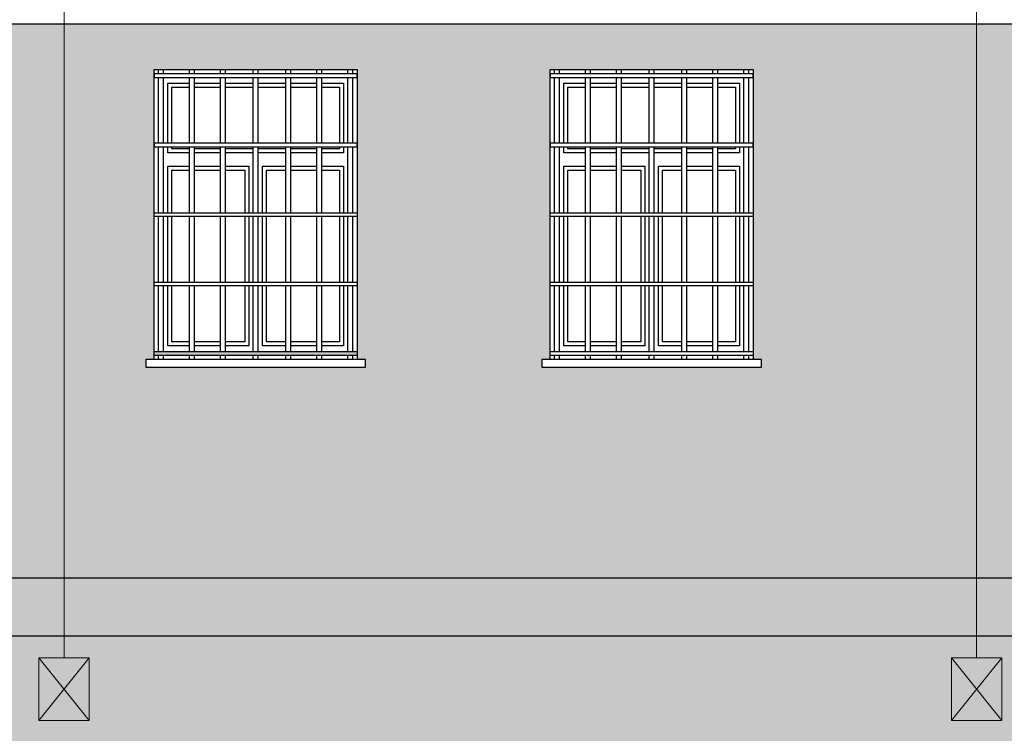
# Model space of a CAD drawing. Header units: millimetres. Extents: x 50026 to 146998, y 1038179 to 1573505.
# Tile 18 of 122: x 52455 to 52964, y 1046533 to 1046902. Entities that reach past the tile are written whole.
import ezdxf

# ---------------------------------------------------------------- set-up
doc = ezdxf.new("R2010")
doc.units = ezdxf.units.MM
doc.header["$LTSCALE"] = 0.025
doc.layers.add('kolory', color=7, linetype='Continuous', lineweight=9)
doc.layers.add('szrafy', color=8, linetype='Continuous')
doc.layers.add('ściany', color=5, linetype='Continuous')

# ---------------------------------------------------------------- blocks, each defined once
blk = doc.blocks.new('4')
at = {"layer": 'ściany'}
h = blk.add_hatch(color=253, dxfattribs=at)
h.dxf.hatch_style = 1
h.paths.add_polyline_path([(53374.84, 1046899.86), (50772.62, 1046899.86), (50772.62, 1046876.35), (50800.23, 1046876.35), (50905.23, 1046876.35), (50905.23, 1046726.35), (50909.63, 1046726.35), (50909.63, 1046722.45), (50795.83, 1046722.45), (50795.83, 1046726.35), (50800.23, 1046726.35), (50800.23, 1046876.35), (50772.62, 1046876.35), (50772.62, 1046613.25), (53374.84, 1046613.25)])
h.paths.add_polyline_path([(52109.83, 1046726.35), (52114.23, 1046726.35), (52114.23, 1046876.35), (52219.23, 1046876.35), (52219.23, 1046726.35), (52223.63, 1046726.35), (52223.63, 1046722.45), (52109.83, 1046722.45)], flags=16)
h.paths.add_polyline_path([(52114.23, 1046730.41), (52219.23, 1046730.41), (52219.23, 1046728.44), (52114.23, 1046728.44)], flags=16)
h.paths.add_polyline_path([(51828.63, 1046726.35), (51828.63, 1046722.45), (51714.83, 1046722.45), (51714.83, 1046726.35), (51719.23, 1046726.35), (51719.23, 1046876.35), (51824.23, 1046876.35), (51824.23, 1046726.35)], flags=16)
h.paths.add_polyline_path([(51824.23, 1046730.41), (51824.23, 1046728.44), (51719.23, 1046728.44), (51719.23, 1046730.41)], flags=0)
h.paths.add_polyline_path([(52314.83, 1046726.35), (52319.23, 1046726.35), (52319.23, 1046876.35), (52424.23, 1046876.35), (52424.23, 1046726.35), (52428.63, 1046726.35), (52428.63, 1046722.45), (52314.83, 1046722.45)], flags=16)
h.paths.add_polyline_path([(52319.23, 1046730.41), (52424.23, 1046730.41), (52424.23, 1046728.44), (52319.23, 1046728.44)], flags=0)
h.paths.add_polyline_path([(51608.63, 1046726.35), (51608.63, 1046722.45), (51494.83, 1046722.45), (51494.83, 1046726.35), (51499.23, 1046726.35), (51499.23, 1046876.35), (51604.23, 1046876.35), (51604.23, 1046726.35)], flags=16)
h.paths.add_polyline_path([(51604.23, 1046730.41), (51604.23, 1046728.44), (51499.23, 1046728.44), (51499.23, 1046730.41)], flags=0)
h.paths.add_polyline_path([(52519.83, 1046726.35), (52524.23, 1046726.35), (52524.23, 1046876.35), (52629.23, 1046876.35), (52629.23, 1046726.35), (52633.63, 1046726.35), (52633.63, 1046722.45), (52519.83, 1046722.45)], flags=16)
h.paths.add_polyline_path([(52524.23, 1046730.41), (52629.23, 1046730.41), (52629.23, 1046728.44), (52524.23, 1046728.44)], flags=16)
h.paths.add_polyline_path([(51403.63, 1046726.35), (51403.63, 1046722.45), (51289.83, 1046722.45), (51289.83, 1046726.35), (51294.23, 1046726.35), (51294.23, 1046876.35), (51399.23, 1046876.35), (51399.23, 1046726.35)], flags=16)
h.paths.add_polyline_path([(51399.23, 1046730.41), (51399.23, 1046728.44), (51294.23, 1046728.44), (51294.23, 1046730.41)], flags=0)
h.paths.add_polyline_path([(52724.83, 1046726.35), (52729.23, 1046726.35), (52729.23, 1046876.35), (52834.23, 1046876.35), (52834.23, 1046726.35), (52838.63, 1046726.35), (52838.63, 1046722.45), (52724.83, 1046722.45)], flags=16)
h.paths.add_polyline_path([(52729.23, 1046730.41), (52834.23, 1046730.41), (52834.23, 1046728.44), (52729.23, 1046728.44)], flags=0)
h.paths.add_polyline_path([(51064.63, 1046726.35), (51064.63, 1046722.45), (50950.83, 1046722.45), (50950.83, 1046726.35), (50955.23, 1046726.35), (50955.23, 1046876.35), (51060.23, 1046876.35), (51060.23, 1046726.35)], flags=16)
h.paths.add_polyline_path([(51060.23, 1046730.41), (51060.23, 1046728.44), (50955.23, 1046728.44), (50955.23, 1046730.41)], flags=0)
h.paths.add_polyline_path([(53083.83, 1046726.35), (53088.23, 1046726.35), (53088.23, 1046876.35), (53193.23, 1046876.35), (53193.23, 1046726.35), (53197.63, 1046726.35), (53197.63, 1046722.45), (53083.83, 1046722.45)], flags=16)
h.paths.add_polyline_path([(53088.23, 1046730.41), (53193.23, 1046730.41), (53193.23, 1046728.44), (53088.23, 1046728.44)], flags=0)
h.paths.add_polyline_path([(53238.83, 1046726.35), (53243.23, 1046726.35), (53243.23, 1046876.35), (53348.23, 1046876.35), (53348.23, 1046726.35), (53352.63, 1046726.35), (53352.63, 1046722.45), (53238.83, 1046722.45)], flags=16)
h.paths.add_polyline_path([(53243.23, 1046730.41), (53348.23, 1046730.41), (53348.23, 1046728.44), (53243.23, 1046728.44)], flags=16)
h = blk.add_hatch(color=254, dxfattribs=at)
h.dxf.hatch_style = 1
h.paths.add_polyline_path([(53374.84, 1046613.25), (50772.62, 1046613.25), (50772.62, 1046583.25), (53374.84, 1046583.25)])
h.paths.add_polyline_path([(53374.84, 1046248.25), (50772.62, 1046248.25), (50772.62, 1046218.25), (50955.23, 1046218.25), (50955.23, 1046081.35), (51060.23, 1046081.35), (51060.23, 1046218.25), (51294.23, 1046218.25), (51294.23, 1046081.35), (51399.23, 1046081.35), (51399.23, 1046218.25), (51499.23, 1046218.25), (51499.23, 1046083.48), (51604.23, 1046083.48), (51604.23, 1046218.25), (51719.23, 1046218.25), (51719.23, 1046081.35), (51824.23, 1046081.35), (51824.23, 1046218.25), (52114.23, 1046218.25), (52114.23, 1046081.35), (52219.23, 1046081.35), (52219.23, 1046218.25), (52319.23, 1046218.25), (52319.23, 1046081.35), (52424.23, 1046081.35), (52424.23, 1046218.25), (52524.23, 1046218.25), (52524.23, 1046081.35), (52629.23, 1046081.35), (52629.23, 1046218.25), (52729.23, 1046218.25), (52729.23, 1046081.35), (52834.23, 1046081.35), (52834.23, 1046218.25), (53088.23, 1046218.25), (53088.23, 1046081.35), (53193.23, 1046081.35), (53193.23, 1046218.25), (53243.23, 1046218.25), (53243.23, 1046081.35), (53348.23, 1046081.35), (53348.23, 1046218.25), (53374.84, 1046218.25)])
h.paths.add_polyline_path([(53400.23, 1046248.25), (53384.84, 1046248.25), (53384.84, 1046218.25), (53400.23, 1046218.25)])
h.paths.add_polyline_path([(53400.23, 1046613.25), (53384.84, 1046613.25), (53384.84, 1046583.25), (53400.23, 1046583.25)])
h.paths.add_polyline_path([(50762.62, 1046613.25), (50747.23, 1046613.25), (50747.23, 1046583.25), (50762.62, 1046583.25)])
h.paths.add_polyline_path([(50762.62, 1046248.25), (50747.23, 1046248.25), (50747.23, 1046218.25), (50762.62, 1046218.25)])
h = blk.add_hatch(color=253, dxfattribs=at)
h.dxf.hatch_style = 1
h.paths.add_polyline_path([(53374.84, 1046583.25), (50772.62, 1046583.25), (50772.62, 1046511.35), (50800.23, 1046511.35), (50905.23, 1046511.35), (50905.23, 1046361.35), (50909.63, 1046361.35), (50909.63, 1046357.45), (50795.83, 1046357.45), (50795.83, 1046361.35), (50800.23, 1046361.35), (50800.23, 1046511.35), (50772.62, 1046511.35), (50772.62, 1046248.25), (53374.84, 1046248.25)])
h.paths.add_polyline_path([(51824.23, 1046361.35), (51828.63, 1046361.35), (51828.63, 1046357.45), (51714.83, 1046357.45), (51714.83, 1046361.35), (51719.23, 1046361.35), (51719.23, 1046511.35), (51824.23, 1046511.35)], flags=16)
h.paths.add_polyline_path([(51824.23, 1046365.41), (51824.23, 1046363.44), (51719.23, 1046363.44), (51719.23, 1046365.41)], flags=0)
h.paths.add_polyline_path([(52114.23, 1046511.35), (52219.23, 1046511.35), (52219.23, 1046361.35), (52223.63, 1046361.35), (52223.63, 1046357.45), (52109.83, 1046357.45), (52109.83, 1046361.35), (52114.23, 1046361.35)], flags=16)
h.paths.add_polyline_path([(52114.23, 1046365.41), (52219.23, 1046365.41), (52219.23, 1046363.44), (52114.23, 1046363.44)], flags=16)
h.paths.add_polyline_path([(51608.63, 1046361.35), (51608.63, 1046357.45), (51494.83, 1046357.45), (51494.83, 1046361.35), (51499.23, 1046361.35), (51499.23, 1046511.35), (51604.23, 1046511.35), (51604.23, 1046361.35)], flags=16)
h.paths.add_polyline_path([(51604.23, 1046365.41), (51604.23, 1046363.44), (51499.23, 1046363.44), (51499.23, 1046365.41)], flags=0)
h.paths.add_polyline_path([(52314.83, 1046361.35), (52319.23, 1046361.35), (52319.23, 1046511.35), (52424.23, 1046511.35), (52424.23, 1046361.35), (52428.63, 1046361.35), (52428.63, 1046357.45), (52314.83, 1046357.45)], flags=16)
h.paths.add_polyline_path([(52319.23, 1046365.41), (52424.23, 1046365.41), (52424.23, 1046363.44), (52319.23, 1046363.44)], flags=0)
h.paths.add_polyline_path([(51403.63, 1046361.35), (51403.63, 1046357.45), (51289.83, 1046357.45), (51289.83, 1046361.35), (51294.23, 1046361.35), (51294.23, 1046511.35), (51399.23, 1046511.35), (51399.23, 1046361.35)], flags=16)
h.paths.add_polyline_path([(51399.23, 1046365.41), (51399.23, 1046363.44), (51294.23, 1046363.44), (51294.23, 1046365.41)], flags=0)
h.paths.add_polyline_path([(52519.83, 1046361.35), (52524.23, 1046361.35), (52524.23, 1046511.35), (52629.23, 1046511.35), (52629.23, 1046361.35), (52633.63, 1046361.35), (52633.63, 1046357.45), (52519.83, 1046357.45)], flags=16)
h.paths.add_polyline_path([(52524.23, 1046365.41), (52629.23, 1046365.41), (52629.23, 1046363.44), (52524.23, 1046363.44)], flags=0)
h.paths.add_polyline_path([(52724.83, 1046361.35), (52729.23, 1046361.35), (52729.23, 1046511.35), (52834.23, 1046511.35), (52834.23, 1046361.35), (52838.63, 1046361.35), (52838.63, 1046357.45), (52724.83, 1046357.45)], flags=16)
h.paths.add_polyline_path([(52729.23, 1046365.41), (52834.23, 1046365.41), (52834.23, 1046363.44), (52729.23, 1046363.44)], flags=16)
h.paths.add_polyline_path([(51064.63, 1046361.35), (51064.63, 1046357.45), (50950.83, 1046357.45), (50950.83, 1046361.35), (50955.23, 1046361.35), (50955.23, 1046511.35), (51060.23, 1046511.35), (51060.23, 1046361.35)], flags=16)
h.paths.add_polyline_path([(51060.23, 1046365.41), (51060.23, 1046363.44), (50955.23, 1046363.44), (50955.23, 1046365.41)], flags=0)
h.paths.add_polyline_path([(53083.83, 1046361.35), (53088.23, 1046361.35), (53088.23, 1046511.35), (53193.23, 1046511.35), (53193.23, 1046361.35), (53197.63, 1046361.35), (53197.63, 1046357.45), (53083.83, 1046357.45)], flags=16)
h.paths.add_polyline_path([(53088.23, 1046365.41), (53193.23, 1046365.41), (53193.23, 1046363.44), (53088.23, 1046363.44)], flags=16)
h.paths.add_polyline_path([(53238.83, 1046361.35), (53243.23, 1046361.35), (53243.23, 1046511.35), (53348.23, 1046511.35), (53348.23, 1046361.35), (53352.63, 1046361.35), (53352.63, 1046357.45), (53238.83, 1046357.45)], flags=16)
h.paths.add_polyline_path([(53243.23, 1046365.41), (53348.23, 1046365.41), (53348.23, 1046363.44), (53243.23, 1046363.44)], flags=0)

msp = doc.modelspace()

# ---------------------------------------------------------------- linework, layer by layer
at = {"layer": 'kolory', "color": 1}
for p, q in [((52477.50341, 1046572.01308), (52477.50341, 1047301.6001)), ((52949.98046, 1046572.01308), (52949.98046, 1047301.6001))]:
    msp.add_line(p, q, dxfattribs=at)
at = {"layer": 'kolory', "color": 5}
for p, q in [((52490.48803, 1046572.01308), (52464.51878, 1046539.57324)), ((52464.51878, 1046572.01308), (52490.48803, 1046539.57324)), ((52962.96509, 1046572.01308), (52936.99583, 1046539.57324)), ((52936.99583, 1046572.01308), (52962.96509, 1046539.57324))]:
    msp.add_line(p, q, dxfattribs=at)
for points in [[(52490.48803, 1046572.01308), (52464.51878, 1046572.01308), (52464.51878, 1046539.57324), (52490.48803, 1046539.57324)], [(52962.96509, 1046572.01308), (52936.99583, 1046572.01308), (52936.99583, 1046539.57324), (52962.96509, 1046539.57324)]]:
    msp.add_lwpolyline(points, close=True, dxfattribs=at)
at = {"layer": 'ściany', "color": 2}
msp.add_line((53374.83782, 1046899.86299), (50772.61819, 1046899.86299), dxfattribs=at)
at = {"layer": 'ściany', "color": 7}
for p, q in [((52526.44274, 1046874.25633), (52526.44274, 1046876.34794)), ((52528.97594, 1046874.25633), (52528.97594, 1046876.34794)), ((52542.50011, 1046874.25633), (52542.50011, 1046876.34794)), ((52545.03332, 1046874.25633), (52545.03332, 1046876.34794)), ((52558.55749, 1046874.25633), (52558.55749, 1046876.34794)), ((52561.09069, 1046874.25633), (52561.09069, 1046876.34794)), ((52575.45242, 1046874.25633), (52575.45242, 1046876.34794)), ((52577.98562, 1046874.25633), (52577.98562, 1046876.34794)), ((52592.36531, 1046874.25633), (52592.36531, 1046876.34794)), ((52594.89851, 1046874.25633), (52594.89851, 1046876.34794)), ((52608.42269, 1046874.25633), (52608.42269, 1046876.34794)), ((52610.95589, 1046874.25633), (52610.95589, 1046876.34794)), ((52624.48006, 1046874.25633), (52624.48006, 1046876.34794)), ((52627.01327, 1046874.25633), (52627.01327, 1046876.34794)), ((52731.44274, 1046874.25633), (52731.44274, 1046876.34794)), ((52733.97594, 1046874.25633), (52733.97594, 1046876.34794)), ((52747.50011, 1046874.25633), (52747.50011, 1046876.34794)), ((52750.03332, 1046874.25633), (52750.03332, 1046876.34794)), ((52763.55749, 1046874.25633), (52763.55749, 1046876.34794)), ((52766.09069, 1046874.25633), (52766.09069, 1046876.34794)), ((52780.45242, 1046874.25633), (52780.45242, 1046876.34794)), ((52782.98562, 1046874.25633), (52782.98562, 1046876.34794)), ((52797.36531, 1046874.25633), (52797.36531, 1046876.34794)), ((52799.89851, 1046874.25633), (52799.89851, 1046876.34794)), ((52813.42269, 1046874.25633), (52813.42269, 1046876.34794)), ((52815.95589, 1046874.25633), (52815.95589, 1046876.34794)), ((52829.48006, 1046874.25633), (52829.48006, 1046876.34794)), ((52832.01327, 1046874.25633), (52832.01327, 1046876.34794)), ((52526.44274, 1046838.2939), (52526.44274, 1046872.28925)), ((52528.97594, 1046838.2939), (52528.97594, 1046872.28925)), ((52542.50011, 1046838.2939), (52542.50011, 1046872.28925)), ((52545.03332, 1046838.2939), (52545.03332, 1046872.28925)), ((52558.55749, 1046838.2939), (52558.55749, 1046872.28925)), ((52561.09069, 1046838.2939), (52561.09069, 1046872.28925)), ((52575.45242, 1046838.2939), (52575.45242, 1046872.28925)), ((52577.98562, 1046838.2939), (52577.98562, 1046872.28925)), ((52592.36531, 1046838.2939), (52592.36531, 1046872.28925)), ((52594.89851, 1046838.2939), (52594.89851, 1046872.28925)), ((52608.42269, 1046838.2939), (52608.42269, 1046872.28925)), ((52610.95589, 1046838.2939), (52610.95589, 1046872.28925)), ((52624.48006, 1046838.2939), (52624.48006, 1046872.28925)), ((52627.01327, 1046838.2939), (52627.01327, 1046872.28925)), ((52731.44274, 1046838.2939), (52731.44274, 1046872.28925)), ((52733.97594, 1046838.2939), (52733.97594, 1046872.28925)), ((52747.50011, 1046838.2939), (52747.50011, 1046872.28925)), ((52750.03332, 1046838.2939), (52750.03332, 1046872.28925)), ((52763.55749, 1046838.2939), (52763.55749, 1046872.28925)), ((52766.09069, 1046838.2939), (52766.09069, 1046872.28925)), ((52780.45242, 1046838.2939), (52780.45242, 1046872.28925)), ((52782.98562, 1046838.2939), (52782.98562, 1046872.28925)), ((52797.36531, 1046838.2939), (52797.36531, 1046872.28925)), ((52799.89851, 1046838.2939), (52799.89851, 1046872.28925)), ((52813.42269, 1046838.2939), (52813.42269, 1046872.28925)), ((52815.95589, 1046838.2939), (52815.95589, 1046872.28925)), ((52829.48006, 1046838.2939), (52829.48006, 1046872.28925)), ((52832.01327, 1046838.2939), (52832.01327, 1046872.28925)), ((52526.44274, 1046802.33148), (52526.44274, 1046836.32682)), ((52528.97594, 1046802.33148), (52528.97594, 1046836.32682)), ((52542.50011, 1046802.33148), (52542.50011, 1046836.32682)), ((52545.03332, 1046802.33148), (52545.03332, 1046836.32682)), ((52558.55749, 1046802.33148), (52558.55749, 1046836.32682)), ((52561.09069, 1046802.33148), (52561.09069, 1046836.32682)), ((52575.45242, 1046802.33148), (52575.45242, 1046836.32682)), ((52577.98562, 1046802.33148), (52577.98562, 1046836.32682)), ((52592.36531, 1046802.33148), (52592.36531, 1046836.32682)), ((52594.89851, 1046802.33148), (52594.89851, 1046836.32682)), ((52608.42269, 1046802.33148), (52608.42269, 1046836.32682)), ((52610.95589, 1046802.33148), (52610.95589, 1046836.32682)), ((52624.48006, 1046802.33148), (52624.48006, 1046836.32682)), ((52627.01327, 1046802.33148), (52627.01327, 1046836.32682)), ((52731.44274, 1046802.33148), (52731.44274, 1046836.32682)), ((52733.97594, 1046802.33148), (52733.97594, 1046836.32682)), ((52747.50011, 1046802.33148), (52747.50011, 1046836.32682)), ((52750.03332, 1046802.33148), (52750.03332, 1046836.32682)), ((52763.55749, 1046802.33148), (52763.55749, 1046836.32682)), ((52766.09069, 1046802.33148), (52766.09069, 1046836.32682)), ((52780.45242, 1046802.33148), (52780.45242, 1046836.32682)), ((52782.98562, 1046802.33148), (52782.98562, 1046836.32682)), ((52797.36531, 1046802.33148), (52797.36531, 1046836.32682)), ((52799.89851, 1046802.33148), (52799.89851, 1046836.32682)), ((52813.42269, 1046802.33148), (52813.42269, 1046836.32682)), ((52815.95589, 1046802.33148), (52815.95589, 1046836.32682)), ((52829.48006, 1046802.33148), (52829.48006, 1046836.32682)), ((52832.01327, 1046802.33148), (52832.01327, 1046836.32682)), ((52526.44274, 1046766.36906), (52526.44274, 1046800.3644)), ((52528.97594, 1046766.36906), (52528.97594, 1046800.3644)), ((52542.50011, 1046766.36906), (52542.50011, 1046800.3644)), ((52545.03332, 1046766.36906), (52545.03332, 1046800.3644)), ((52558.55749, 1046766.36906), (52558.55749, 1046800.3644)), ((52561.09069, 1046766.36906), (52561.09069, 1046800.3644)), ((52575.45242, 1046766.36906), (52575.45242, 1046800.3644)), ((52577.98562, 1046766.36906), (52577.98562, 1046800.3644)), ((52592.36531, 1046766.36906), (52592.36531, 1046800.3644)), ((52594.89851, 1046766.36906), (52594.89851, 1046800.3644)), ((52608.42269, 1046766.36906), (52608.42269, 1046800.3644)), ((52610.95589, 1046766.36906), (52610.95589, 1046800.3644)), ((52624.48006, 1046766.36906), (52624.48006, 1046800.3644)), ((52627.01327, 1046766.36906), (52627.01327, 1046800.3644)), ((52731.44274, 1046766.36906), (52731.44274, 1046800.3644)), ((52733.97594, 1046766.36906), (52733.97594, 1046800.3644)), ((52747.50011, 1046766.36906), (52747.50011, 1046800.3644)), ((52750.03332, 1046766.36906), (52750.03332, 1046800.3644)), ((52763.55749, 1046766.36906), (52763.55749, 1046800.3644)), ((52766.09069, 1046766.36906), (52766.09069, 1046800.3644)), ((52780.45242, 1046766.36906), (52780.45242, 1046800.3644)), ((52782.98562, 1046766.36906), (52782.98562, 1046800.3644)), ((52797.36531, 1046766.36906), (52797.36531, 1046800.3644)), ((52799.89851, 1046766.36906), (52799.89851, 1046800.3644)), ((52813.42269, 1046766.36906), (52813.42269, 1046800.3644)), ((52815.95589, 1046766.36906), (52815.95589, 1046800.3644)), ((52829.48006, 1046766.36906), (52829.48006, 1046800.3644)), ((52832.01327, 1046766.36906), (52832.01327, 1046800.3644)), ((52526.44274, 1046730.40663), (52526.44274, 1046764.40198)), ((52528.97594, 1046730.40663), (52528.97594, 1046764.40198)), ((52542.50011, 1046730.40663), (52542.50011, 1046764.40198)), ((52545.03332, 1046730.40663), (52545.03332, 1046764.40198)), ((52558.55749, 1046730.40663), (52558.55749, 1046764.40198)), ((52561.09069, 1046730.40663), (52561.09069, 1046764.40198)), ((52575.45242, 1046730.40663), (52575.45242, 1046764.40198)), ((52577.98562, 1046730.40663), (52577.98562, 1046764.40198)), ((52592.36531, 1046730.40663), (52592.36531, 1046764.40198)), ((52594.89851, 1046730.40663), (52594.89851, 1046764.40198)), ((52608.42269, 1046730.40663), (52608.42269, 1046764.40198)), ((52610.95589, 1046730.40663), (52610.95589, 1046764.40198)), ((52624.48006, 1046730.40663), (52624.48006, 1046764.40198)), ((52627.01327, 1046730.40663), (52627.01327, 1046764.40198)), ((52731.44274, 1046730.40663), (52731.44274, 1046764.40198)), ((52733.97594, 1046730.40663), (52733.97594, 1046764.40198)), ((52747.50011, 1046730.40663), (52747.50011, 1046764.40198)), ((52750.03332, 1046730.40663), (52750.03332, 1046764.40198)), ((52763.55749, 1046730.40663), (52763.55749, 1046764.40198)), ((52766.09069, 1046730.40663), (52766.09069, 1046764.40198)), ((52780.45242, 1046730.40663), (52780.45242, 1046764.40198)), ((52782.98562, 1046730.40663), (52782.98562, 1046764.40198)), ((52797.36531, 1046730.40663), (52797.36531, 1046764.40198)), ((52799.89851, 1046730.40663), (52799.89851, 1046764.40198)), ((52813.42269, 1046730.40663), (52813.42269, 1046764.40198)), ((52815.95589, 1046730.40663), (52815.95589, 1046764.40198)), ((52829.48006, 1046730.40663), (52829.48006, 1046764.40198)), ((52832.01327, 1046730.40663), (52832.01327, 1046764.40198)), ((52526.44274, 1046726.34794), (52526.44274, 1046728.43955)), ((52528.97594, 1046726.34794), (52528.97594, 1046728.43955)), ((52542.50011, 1046726.34794), (52542.50011, 1046728.43955)), ((52545.03332, 1046726.34794), (52545.03332, 1046728.43955)), ((52558.55749, 1046726.34794), (52558.55749, 1046728.43955)), ((52561.09069, 1046726.34794), (52561.09069, 1046728.43955)), ((52575.45242, 1046726.34794), (52575.45242, 1046728.43955)), ((52577.98562, 1046726.34794), (52577.98562, 1046728.43955)), ((52592.36531, 1046726.34794), (52592.36531, 1046728.43955)), ((52594.89851, 1046726.34794), (52594.89851, 1046728.43955)), ((52608.42269, 1046726.34794), (52608.42269, 1046728.43955)), ((52610.95589, 1046726.34794), (52610.95589, 1046728.43955)), ((52624.48006, 1046726.34794), (52624.48006, 1046728.43955)), ((52627.01327, 1046726.34794), (52627.01327, 1046728.43955)), ((52731.44274, 1046726.34794), (52731.44274, 1046728.43955)), ((52733.97594, 1046726.34794), (52733.97594, 1046728.43955)), ((52747.50011, 1046726.34794), (52747.50011, 1046728.43955)), ((52750.03332, 1046726.34794), (52750.03332, 1046728.43955)), ((52763.55749, 1046726.34794), (52763.55749, 1046728.43955)), ((52766.09069, 1046726.34794), (52766.09069, 1046728.43955)), ((52780.45242, 1046726.34794), (52780.45242, 1046728.43955)), ((52782.98562, 1046726.34794), (52782.98562, 1046728.43955)), ((52797.36531, 1046726.34794), (52797.36531, 1046728.43955)), ((52799.89851, 1046726.34794), (52799.89851, 1046728.43955)), ((52813.42269, 1046726.34794), (52813.42269, 1046728.43955)), ((52815.95589, 1046726.34794), (52815.95589, 1046728.43955)), ((52829.48006, 1046726.34794), (52829.48006, 1046728.43955)), ((52832.01327, 1046726.34794), (52832.01327, 1046728.43955)), ((53374.83782, 1046613.24601), (50772.61819, 1046613.24601)), ((53374.83782, 1046583.24601), (50772.61819, 1046583.24601))]:
    msp.add_line(p, q, dxfattribs=at)
at = {"layer": 'ściany', "color": 2}
for points in [[(52524.228, 1046876.34794), (52629.228, 1046876.34794), (52629.228, 1046726.34794), (52524.228, 1046726.34794)], [(52729.228, 1046876.34794), (52834.228, 1046876.34794), (52834.228, 1046726.34794), (52729.228, 1046726.34794)]]:
    msp.add_lwpolyline(points, close=True, dxfattribs=at)
at = {"layer": 'ściany', "color": 7}
for points in [[(52629.228, 1046874.25633), (52524.228, 1046874.25633), (52524.228, 1046872.28925), (52629.228, 1046872.28925)], [(52834.228, 1046874.25633), (52729.228, 1046874.25633), (52729.228, 1046872.28925), (52834.228, 1046872.28925)], [(52629.228, 1046838.2939), (52524.228, 1046838.2939), (52524.228, 1046836.32682), (52629.228, 1046836.32682)], [(52834.228, 1046838.2939), (52729.228, 1046838.2939), (52729.228, 1046836.32682), (52834.228, 1046836.32682)], [(52629.228, 1046800.3644), (52524.228, 1046800.3644), (52524.228, 1046802.33148), (52629.228, 1046802.33148)], [(52834.228, 1046800.3644), (52729.228, 1046800.3644), (52729.228, 1046802.33148), (52834.228, 1046802.33148)], [(52629.228, 1046764.40198), (52524.228, 1046764.40198), (52524.228, 1046766.36906), (52629.228, 1046766.36906)], [(52834.228, 1046764.40198), (52729.228, 1046764.40198), (52729.228, 1046766.36906), (52834.228, 1046766.36906)], [(52629.228, 1046728.43955), (52524.228, 1046728.43955), (52524.228, 1046730.40663), (52629.228, 1046730.40663)], [(52834.228, 1046728.43955), (52729.228, 1046728.43955), (52729.228, 1046730.40663), (52834.228, 1046730.40663)], [(52633.63083, 1046726.34794), (52519.82518, 1046726.34794), (52519.82518, 1046722.45267), (52633.63083, 1046722.45267)], [(52838.63083, 1046726.34794), (52724.82518, 1046726.34794), (52724.82518, 1046722.45267), (52838.63083, 1046722.45267)]]:
    msp.add_lwpolyline(points, close=True, dxfattribs=at)
for points in [[(52531.228, 1046838.2939), (52531.228, 1046869.34794), (52542.50011, 1046869.34794)], [(52531.228, 1046838.2939), (52531.228, 1046869.34794), (52542.50011, 1046869.34794)], [(52545.03332, 1046869.34794), (52558.55749, 1046869.34794)], [(52545.03332, 1046869.34794), (52558.55749, 1046869.34794)], [(52561.09069, 1046869.34794), (52575.45242, 1046869.34794)], [(52561.09069, 1046869.34794), (52575.45242, 1046869.34794)], [(52577.98562, 1046869.34794), (52592.36531, 1046869.34794)], [(52577.98562, 1046869.34794), (52592.36531, 1046869.34794)], [(52594.89851, 1046869.34794), (52608.42269, 1046869.34794)], [(52594.89851, 1046869.34794), (52608.42269, 1046869.34794)], [(52610.95589, 1046869.34794), (52622.228, 1046869.34794), (52622.228, 1046838.2939)], [(52610.95589, 1046869.34794), (52622.228, 1046869.34794), (52622.228, 1046838.2939)], [(52736.228, 1046838.2939), (52736.228, 1046869.34794), (52747.50011, 1046869.34794)], [(52736.228, 1046838.2939), (52736.228, 1046869.34794), (52747.50011, 1046869.34794)], [(52750.03332, 1046869.34794), (52763.55749, 1046869.34794)], [(52750.03332, 1046869.34794), (52763.55749, 1046869.34794)], [(52766.09069, 1046869.34794), (52780.45242, 1046869.34794)], [(52766.09069, 1046869.34794), (52780.45242, 1046869.34794)], [(52782.98562, 1046869.34794), (52797.36531, 1046869.34794)], [(52782.98562, 1046869.34794), (52797.36531, 1046869.34794)], [(52799.89851, 1046869.34794), (52813.42269, 1046869.34794)], [(52799.89851, 1046869.34794), (52813.42269, 1046869.34794)], [(52815.95589, 1046869.34794), (52827.228, 1046869.34794), (52827.228, 1046838.2939)], [(52815.95589, 1046869.34794), (52827.228, 1046869.34794), (52827.228, 1046838.2939)], [(52531.228, 1046833.35875), (52531.228, 1046836.32682)], [(52542.50011, 1046833.35875), (52531.228, 1046833.35875), (52531.228, 1046836.32682)], [(52622.228, 1046836.32682), (52622.228, 1046833.35875), (52610.95589, 1046833.35875)], [(52622.228, 1046836.32682), (52622.228, 1046833.35875)], [(52736.228, 1046833.35875), (52736.228, 1046836.32682)], [(52747.50011, 1046833.35875), (52736.228, 1046833.35875), (52736.228, 1046836.32682)], [(52827.228, 1046836.32682), (52827.228, 1046833.35875), (52815.95589, 1046833.35875)], [(52827.228, 1046836.32682), (52827.228, 1046833.35875)], [(52558.55749, 1046833.35875), (52545.03332, 1046833.35875)], [(52575.45242, 1046833.35875), (52561.09069, 1046833.35875)], [(52592.36531, 1046833.35875), (52577.98562, 1046833.35875)], [(52608.42269, 1046833.35875), (52594.89851, 1046833.35875)], [(52763.55749, 1046833.35875), (52750.03332, 1046833.35875)], [(52780.45242, 1046833.35875), (52766.09069, 1046833.35875)], [(52797.36531, 1046833.35875), (52782.98562, 1046833.35875)], [(52813.42269, 1046833.35875), (52799.89851, 1046833.35875)], [(52531.228, 1046802.33148), (52531.228, 1046826.35875)], [(52531.228, 1046802.33148), (52531.228, 1046826.35875), (52542.50011, 1046826.35875)], [(52545.03332, 1046826.35875), (52558.55749, 1046826.35875)], [(52561.09069, 1046826.35875), (52573.228, 1046826.35875), (52573.228, 1046802.33148)], [(52580.228, 1046802.33148), (52580.228, 1046826.35875), (52592.36531, 1046826.35875)], [(52594.89851, 1046826.35875), (52608.42269, 1046826.35875)], [(52610.95589, 1046826.35875), (52622.228, 1046826.35875), (52622.228, 1046802.33148)], [(52622.228, 1046826.35875), (52622.228, 1046802.33148)], [(52736.228, 1046802.33148), (52736.228, 1046826.35875)], [(52736.228, 1046802.33148), (52736.228, 1046826.35875), (52747.50011, 1046826.35875)], [(52750.03332, 1046826.35875), (52763.55749, 1046826.35875)], [(52766.09069, 1046826.35875), (52778.228, 1046826.35875), (52778.228, 1046802.33148)], [(52785.228, 1046802.33148), (52785.228, 1046826.35875), (52797.36531, 1046826.35875)], [(52799.89851, 1046826.35875), (52813.42269, 1046826.35875)], [(52815.95589, 1046826.35875), (52827.228, 1046826.35875), (52827.228, 1046802.33148)], [(52827.228, 1046826.35875), (52827.228, 1046802.33148)], [(52531.228, 1046766.36906), (52531.228, 1046800.3644)], [(52531.228, 1046766.36906), (52531.228, 1046800.3644)], [(52573.228, 1046800.3644), (52573.228, 1046766.36906)], [(52580.228, 1046766.36906), (52580.228, 1046800.3644)], [(52622.228, 1046800.3644), (52622.228, 1046766.36906)], [(52622.228, 1046800.3644), (52622.228, 1046766.36906)], [(52736.228, 1046766.36906), (52736.228, 1046800.3644)], [(52736.228, 1046766.36906), (52736.228, 1046800.3644)], [(52778.228, 1046800.3644), (52778.228, 1046766.36906)], [(52785.228, 1046766.36906), (52785.228, 1046800.3644)], [(52827.228, 1046800.3644), (52827.228, 1046766.36906)], [(52827.228, 1046800.3644), (52827.228, 1046766.36906)], [(52542.50011, 1046733.34794), (52531.228, 1046733.34794), (52531.228, 1046764.40198)], [(52542.50011, 1046733.34794), (52531.228, 1046733.34794), (52531.228, 1046764.40198)], [(52573.228, 1046764.40198), (52573.228, 1046733.34794), (52561.09069, 1046733.34794)], [(52592.36531, 1046733.34794), (52580.228, 1046733.34794), (52580.228, 1046764.40198)], [(52622.228, 1046764.40198), (52622.228, 1046733.34794), (52610.95589, 1046733.34794)], [(52622.228, 1046764.40198), (52622.228, 1046733.34794), (52610.95589, 1046733.34794)], [(52747.50011, 1046733.34794), (52736.228, 1046733.34794), (52736.228, 1046764.40198)], [(52747.50011, 1046733.34794), (52736.228, 1046733.34794), (52736.228, 1046764.40198)], [(52778.228, 1046764.40198), (52778.228, 1046733.34794), (52766.09069, 1046733.34794)], [(52797.36531, 1046733.34794), (52785.228, 1046733.34794), (52785.228, 1046764.40198)], [(52827.228, 1046764.40198), (52827.228, 1046733.34794), (52815.95589, 1046733.34794)], [(52827.228, 1046764.40198), (52827.228, 1046733.34794), (52815.95589, 1046733.34794)], [(52558.55749, 1046733.34794), (52545.03332, 1046733.34794)], [(52558.55749, 1046733.34794), (52545.03332, 1046733.34794)], [(52573.228, 1046733.34794), (52561.09069, 1046733.34794)], [(52592.36531, 1046733.34794), (52580.228, 1046733.34794)], [(52608.42269, 1046733.34794), (52594.89851, 1046733.34794)], [(52608.42269, 1046733.34794), (52594.89851, 1046733.34794)], [(52763.55749, 1046733.34794), (52750.03332, 1046733.34794)], [(52763.55749, 1046733.34794), (52750.03332, 1046733.34794)], [(52778.228, 1046733.34794), (52766.09069, 1046733.34794)], [(52797.36531, 1046733.34794), (52785.228, 1046733.34794)], [(52813.42269, 1046733.34794), (52799.89851, 1046733.34794)], [(52813.42269, 1046733.34794), (52799.89851, 1046733.34794)]]:
    msp.add_lwpolyline(points, dxfattribs=at)
at = {"layer": 'ściany', "color": 1}
for points in [[(52533.31962, 1046838.2939), (52533.31962, 1046867.25632), (52542.50011, 1046867.25632)], [(52545.03332, 1046867.25632), (52558.55749, 1046867.25632)], [(52561.09069, 1046867.25632), (52575.45242, 1046867.25632)], [(52577.98562, 1046867.25632), (52592.36531, 1046867.25632)], [(52594.89851, 1046867.25632), (52608.42269, 1046867.25632)], [(52610.95589, 1046867.25632), (52620.13638, 1046867.25632), (52620.13638, 1046838.2939)], [(52738.31962, 1046838.2939), (52738.31962, 1046867.25632), (52747.50011, 1046867.25632)], [(52750.03332, 1046867.25632), (52763.55749, 1046867.25632)], [(52766.09069, 1046867.25632), (52780.45242, 1046867.25632)], [(52782.98562, 1046867.25632), (52797.36531, 1046867.25632)], [(52799.89851, 1046867.25632), (52813.42269, 1046867.25632)], [(52815.95589, 1046867.25632), (52825.13638, 1046867.25632), (52825.13638, 1046838.2939)], [(52542.50011, 1046835.45037), (52533.31962, 1046835.45037), (52533.31962, 1046836.32682)], [(52558.55749, 1046835.45037), (52545.03332, 1046835.45037)], [(52575.45242, 1046835.45037), (52561.09069, 1046835.45037)], [(52592.36531, 1046835.45037), (52577.98562, 1046835.45037)], [(52608.42269, 1046835.45037), (52594.89851, 1046835.45037)], [(52620.13638, 1046836.32682), (52620.13638, 1046835.45037), (52610.95589, 1046835.45037)], [(52747.50011, 1046835.45037), (52738.31962, 1046835.45037), (52738.31962, 1046836.32682)], [(52763.55749, 1046835.45037), (52750.03332, 1046835.45037)], [(52780.45242, 1046835.45037), (52766.09069, 1046835.45037)], [(52797.36531, 1046835.45037), (52782.98562, 1046835.45037)], [(52813.42269, 1046835.45037), (52799.89851, 1046835.45037)], [(52825.13638, 1046836.32682), (52825.13638, 1046835.45037), (52815.95589, 1046835.45037)], [(52533.31962, 1046802.33148), (52533.31962, 1046824.26713), (52542.50011, 1046824.26713)], [(52545.03332, 1046824.26713), (52558.55749, 1046824.26713)], [(52561.09069, 1046824.26713), (52571.13638, 1046824.26713), (52571.13638, 1046802.33148)], [(52582.31962, 1046802.33148), (52582.31962, 1046824.26713), (52592.36531, 1046824.26713)], [(52594.89851, 1046824.26713), (52608.42269, 1046824.26713)], [(52610.95589, 1046824.26713), (52620.13638, 1046824.26713), (52620.13638, 1046802.33148)], [(52738.31962, 1046802.33148), (52738.31962, 1046824.26713), (52747.50011, 1046824.26713)], [(52750.03332, 1046824.26713), (52763.55749, 1046824.26713)], [(52766.09069, 1046824.26713), (52776.13638, 1046824.26713), (52776.13638, 1046802.33148)], [(52787.31962, 1046802.33148), (52787.31962, 1046824.26713), (52797.36531, 1046824.26713)], [(52799.89851, 1046824.26713), (52813.42269, 1046824.26713)], [(52815.95589, 1046824.26713), (52825.13638, 1046824.26713), (52825.13638, 1046802.33148)], [(52533.31962, 1046766.36906), (52533.31962, 1046800.3644)], [(52571.13638, 1046800.3644), (52571.13638, 1046766.36906)], [(52582.31962, 1046766.36906), (52582.31962, 1046800.3644)], [(52620.13638, 1046800.3644), (52620.13638, 1046766.36906)], [(52738.31962, 1046766.36906), (52738.31962, 1046800.3644)], [(52776.13638, 1046800.3644), (52776.13638, 1046766.36906)], [(52787.31962, 1046766.36906), (52787.31962, 1046800.3644)], [(52825.13638, 1046800.3644), (52825.13638, 1046766.36906)], [(52542.50011, 1046735.43956), (52533.31962, 1046735.43956), (52533.31962, 1046764.40198)], [(52571.13638, 1046764.40198), (52571.13638, 1046735.43956), (52561.09069, 1046735.43956)], [(52592.36531, 1046735.43956), (52582.31962, 1046735.43956), (52582.31962, 1046764.40198)], [(52620.13638, 1046764.40198), (52620.13638, 1046735.43956), (52610.95589, 1046735.43956)], [(52747.50011, 1046735.43956), (52738.31962, 1046735.43956), (52738.31962, 1046764.40198)], [(52776.13638, 1046764.40198), (52776.13638, 1046735.43956), (52766.09069, 1046735.43956)], [(52797.36531, 1046735.43956), (52787.31962, 1046735.43956), (52787.31962, 1046764.40198)], [(52825.13638, 1046764.40198), (52825.13638, 1046735.43956), (52815.95589, 1046735.43956)], [(52558.55749, 1046735.43956), (52545.03332, 1046735.43956)], [(52608.42269, 1046735.43956), (52594.89851, 1046735.43956)], [(52763.55749, 1046735.43956), (52750.03332, 1046735.43956)], [(52813.42269, 1046735.43956), (52799.89851, 1046735.43956)]]:
    msp.add_lwpolyline(points, dxfattribs=at)

# ---------------------------------------------------------------- block references
at = {"layer": 'szrafy', "color": 24}
msp.add_blockref('4', (0, 0), dxfattribs=at)

doc.saveas('drawing.dxf')
